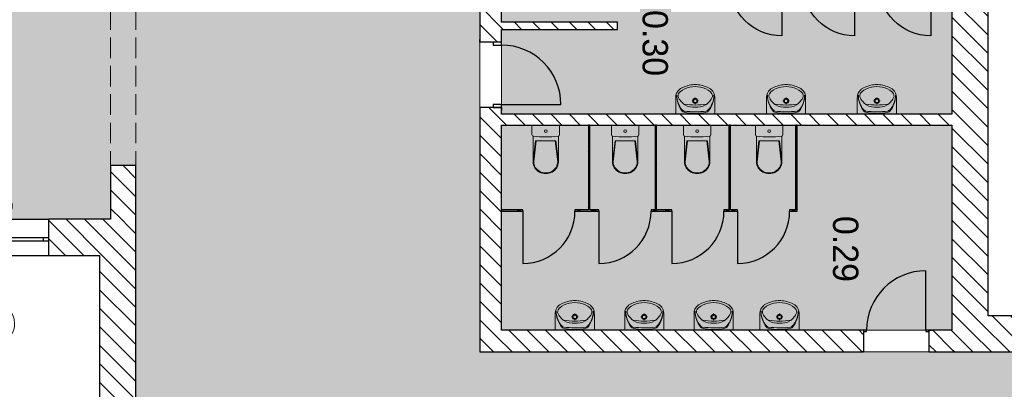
# Model space of a CAD drawing. Header units: millimetres. Extents: x -40063 to 512011, y 350190 to 687060.
# Tile 238 of 256: x 274189 to 287785, y 418302 to 423400. Entities that reach past the tile are written whole.
import ezdxf
from ezdxf.enums import TextEntityAlignment as Align

# ---------------------------------------------------------------- set-up
doc = ezdxf.new("R2010")
doc.units = ezdxf.units.MM
doc.linetypes.add('Krawędzie ukryte', pattern=[391.222223, 282.222223, -109])
doc.layers.get('0').update_dxf_attribs({"color": 8})
for name, color, linetype in [('2D - Ogólne', 8, 'Continuous'), ('Elementy Modelu - Strefy', 8, 'Continuous'), ('Konstrukcja - Ściany zew', 8, 'Continuous'), ('Wnętrze - Umeblowanie', 8, 'Continuous')]:
    doc.layers.add(name, color=color, linetype=linetype)
doc.styles.add('GENERATED_STYLE_1', font='arial.ttf')
doc.styles.add('GENERATED_STYLE_2', font='txt')
doc.styles.get("Standard").update_dxf_attribs({"font": 'arial.ttf'})
pattern_1 = [(45, (2007650.3, -1666877.53), (-127.279217, 127.279217), [])]

# ---------------------------------------------------------------- blocks, each defined once
blk = doc.blocks.new('holl_0.10_55', base_point=(4446686, -2054886))
at = {"layer": 'Elementy Modelu - Strefy', "linetype": 'Continuous', "lineweight": 0}
blk.add_hatch(color=255, dxfattribs=at).paths.add_polyline_path([(4437576, -2098842), (4437576, -2102972), (4442046, -2102972), (4442046, -2100532), (4446177, -2100532), (4446177, -2098842), (4441717, -2098842), (4441716, -2098492), (4442016, -2098492), (4442016, -2087072), (4441276, -2087072), (4441276, -2086722), (4446506, -2086722), (4446506, -2083842), (4446186, -2083842), (4446186, -2083692), (4446506, -2083692), (4446506, -2080092), (4446186, -2080092), (4446186, -2079942), (4446506, -2079942), (4446506, -2077592), (4446186, -2077592), (4446186, -2077442), (4446506, -2077442), (4446506, -2071342), (4446186, -2071342), (4446186, -2071192), (4446506, -2071192), (4446506, -2068832), (4446186, -2068832), (4446186, -2068682), (4446506, -2068682), (4446506, -2064772), (4446186, -2064772), (4446186, -2064622), (4446506, -2064622), (4446506, -2062272), (4446186, -2062272), (4446186, -2062122), (4446506, -2062122), (4446506, -2056022), (4446186, -2056022), (4446186, -2055872), (4446506, -2055872), (4446506, -2055732), (4447626, -2055732), (4447626, -2055912), (4452846, -2055912), (4452846, -2053222), (4446826, -2053222), (4446826, -2053522), (4446186, -2053522), (4446186, -2053372), (4446506, -2053372), (4446506, -2049772), (4446186, -2049772), (4445043, -2047922), (4443846, -2047922), (4443846, -2048537), (4443126, -2048537), (4443126, -2047028), (4420939, -2047028), (4420939, -2049937), (4429615, -2049937), (4431115, -2049937), (4443846, -2049937), (4443846, -2081972), (4437576, -2081972), (4437576, -2086722), (4438336, -2086722), (4438336, -2087072), (4437576, -2087072), (4437576, -2097232), (4433656, -2097232), (4433656, -2098492), (4437816, -2098492), (4437816, -2098842)])
at = {"linetype": 'Continuous', "lineweight": 0, "flags": 1}
for tag in ['ROOM_NAME', 'ROOM_NUMBER', 'ROOM_AREA', 'ROOM_PERIM', 'ROOM_WALLS_SURF', 'ROOM_DOORS_SURF', 'ROOM_WINDS_SURF', 'ROOM_BASELEV', 'ROOM_HEIGHT', 'ROOM_NET_AREA', 'ROOM_REDUCED_AREA', 'ROOM_CALC_AREA', 'ROOM_VOLUME']:
    blk.add_attdef(tag, text='', height=200, dxfattribs=at).set_placement((4446686, -2054943), align=Align.BOTTOM_LEFT)
blk = doc.blocks.new('toaleta dziewczęca_0.29_73', base_point=(4442476, -2076921))
at = {"layer": 'Elementy Modelu - Strefy', "linetype": 'Continuous', "lineweight": 0}
blk.add_hatch(color=255, dxfattribs=at).paths.add_polyline_path([(4443546, -2075453), (4440716, -2075453), (4440716, -2081672), (4443546, -2081672)])
at = {"linetype": 'Continuous', "lineweight": 0, "flags": 1}
for tag in ['ROOM_NAME', 'ROOM_NUMBER', 'ROOM_AREA', 'ROOM_PERIM', 'ROOM_WALLS_SURF', 'ROOM_DOORS_SURF', 'ROOM_WINDS_SURF', 'ROOM_BASELEV', 'ROOM_HEIGHT', 'ROOM_NET_AREA', 'ROOM_REDUCED_AREA', 'ROOM_CALC_AREA', 'ROOM_VOLUME']:
    blk.add_attdef(tag, text='', height=200, dxfattribs=at).set_placement((4442476, -2076978), align=Align.BOTTOM_LEFT)
at = {"layer": 'Elementy Modelu - Strefy', "color": 5, "lineweight": 13, "insert": (4441970, -2076746), "char_height": 350, "attachment_point": 1, "style": 'GENERATED_STYLE_2'}
blk.add_mtext('{0.29}', dxfattribs=at)
blk = doc.blocks.new('toaleta chłopięca_0.30_74', base_point=(4439649, -2079550))
at = {"layer": 'Elementy Modelu - Strefy', "linetype": 'Continuous', "lineweight": 0}
blk.add_hatch(color=255, dxfattribs=at).paths.add_polyline_path([(4440566, -2075453), (4437576, -2075453), (4437576, -2081672), (4439296, -2081672), (4439296, -2080072), (4439396, -2080072), (4439396, -2081672), (4440566, -2081672)])
at = {"linetype": 'Continuous', "lineweight": 0, "flags": 1}
for tag in ['ROOM_NAME', 'ROOM_NUMBER', 'ROOM_AREA', 'ROOM_PERIM', 'ROOM_WALLS_SURF', 'ROOM_DOORS_SURF', 'ROOM_WINDS_SURF', 'ROOM_BASELEV', 'ROOM_HEIGHT', 'ROOM_NET_AREA', 'ROOM_REDUCED_AREA', 'ROOM_CALC_AREA', 'ROOM_VOLUME']:
    blk.add_attdef(tag, text='', height=200, dxfattribs=at).set_placement((4439649, -2079607), align=Align.BOTTOM_LEFT)
at = {"layer": 'Elementy Modelu - Strefy', "color": 5, "lineweight": 13, "insert": (4439130, -2079375), "char_height": 350, "attachment_point": 1, "style": 'GENERATED_STYLE_2'}
blk.add_mtext('{0.30}', dxfattribs=at)
blk = doc.blocks.new('Symbol Umywalka 16')
at = {"layer": 'Wnętrze - Umeblowanie', "color": 252, "linetype": 'Continuous', "lineweight": 5}
for p, q in [((0, 410), (540, 410)), ((0, 410), (0, 182)), ((355, 410), (185, 410)), ((540, 410), (540, 182)), ((270, 272), (270, 243)), ((253, 227), (224, 227)), ((270, 210), (270, 181)), ((315, 227), (287, 227))]:
    blk.add_line(p, q, dxfattribs=at)
for radius in [35, 25]:
    blk.add_circle((270, 227), radius, dxfattribs=at)
for centre, radius, start, end in [((353, 152), 340, 140.6648, 180.9072), ((319, 150), 305, 138.5245, 180.6767), ((257, 79), 241, 122.8442, 158.4481), ((124, 322), 45, 97.8304, 138.5245), ((126, 339), 45, 102.694, 140.6648), ((264, -277), 676, 89.4897, 102.694), ((275, -776), 1154, 90.245, 97.8304), ((270, -701), 985, 81.1796, 98.8266), ((251, 75), 241, 85.394, 121.0561), ((275, -277), 676, 77.2285, 90.4328), ((264, -776), 1154, 82.0921, 89.6775), ((289, 75), 241, 58.9439, 94.606), ((283, 79), 241, 21.5519, 57.1558), ((416, 322), 45, 41.398, 82.0921), ((415, 338), 45, 39.2578, 77.2285), ((186, 152), 340, 359.0153, 39.2578), ((221, 150), 305, 359.2458, 41.398), ((137, 176), 137, 177.5448, 231.2546), ((114, 162), 80.9, 176.0694, 229.1984), ((426, 162), 80.9, 310.8016, 3.9306), ((403, 176), 137, 308.7454, 2.4552), ((184, 235), 213, 231.3152, 242.8429), ((247, 327), 293, 230.7149, 260.0022), ((284, 444), 444, 243.7403, 265.7948), ((270, 347), 317, 256.4334, 283.5666), ((270, 270), 270, 265.9876, 274.0124), ((256, 444), 444, 274.2052, 296.2597), ((293, 327), 293, 279.9978, 309.2851), ((356, 235), 213, 297.1571, 308.6848)]:
    blk.add_arc(centre, radius, start, end, dxfattribs=at)
blk = doc.blocks.new('Symbol WC 2 16')
at = {"layer": 'Wnętrze - Umeblowanie', "color": 7, "linetype": 'Continuous', "lineweight": 5}
for p, q in [((0, 0), (0, 380)), ((0, 380), (132, 380)), ((154, 365), (507, 365)), ((506, 365), (216, 331)), ((506, 356), (216, 322)), ((216, 190), (216, 331)), ((216, 190), (216, 49)), ((154, 15), (507, 15)), ((506, 24), (216, 58)), ((506, 15), (216, 49)), ((0, 0), (132, 0))]:
    blk.add_line(p, q, dxfattribs=at)
for centre, major_axis, ratio, start_param, end_param in [((132, 358), (22.3, 0), 0.989247, 0.100415, 1.570796), ((-1480, 190), (1643, 0), 0.989247, 6.178217, 6.388032), ((506, 190), (0, -166), 0.93174, 0, 3.141593), ((507, 190), (0, -175), 0.933096, 0, 3.141593), ((132, 22), (22.3, 0), 0.989247, 4.712389, 6.173785)]:
    blk.add_ellipse(centre, major_axis=major_axis, ratio=ratio, start_param=start_param, end_param=end_param, dxfattribs=at)
blk.add_ellipse((84, 190), major_axis=(18.7, 0), ratio=0.989247, dxfattribs=at)
blk = doc.blocks.new('Okno 16_9')
at = {"layer": 'Konstrukcja - Ściany zew', "linetype": 'Continuous'}
for p, q in [((-775, 200), (775, 200)), ((-700, 0), (-775, 0)), ((-775, 0), (-775, -50)), ((-700, -50), (-700, 0)), ((700, 0), (-700, 0)), ((775, 0), (700, 0)), ((700, 0), (700, -50)), ((775, 0), (775, -50)), ((-775, -50), (-700, -50)), ((-700, -50), (700, -50)), ((700, -50), (775, -50)), ((-775, -300), (775, -300))]:
    blk.add_line(p, q, dxfattribs=at)
blk = doc.blocks.new('Znacznik O 16_56')
at = {"layer": 'Konstrukcja - Ściany zew', "linetype": 'Continuous'}
blk.add_line((0, -1140), (0, 268), dxfattribs=at)
at = {"layer": 'Konstrukcja - Ściany zew', "color": 251, "linetype": 'Continuous', "lineweight": 13}
for start, end in [(0, 180), (180, 0)]:
    blk.add_arc((0, -1440), 300, start, end, dxfattribs=at)
at = {"layer": 'Konstrukcja - Ściany zew', "char_height": 130, "attachment_point": 7, "style": 'GENERATED_STYLE_1'}
for s, insert in [('{hp 100}', (-272, 75)), ('{O}', (-70, -1507))]:
    blk.add_mtext(s, dxfattribs=dict(at, insert=insert))
at = {"layer": 'Konstrukcja - Ściany zew', "char_height": 130, "attachment_point": 7, "rotation": 270, "style": 'GENERATED_STYLE_1'}
for s, insert in [('{140}', (-197, -661)), ('{155}', (63, -661))]:
    blk.add_mtext(s, dxfattribs=dict(at, insert=insert))
blk = doc.blocks.new('Znacznik O 16_57')
at = {"layer": 'Konstrukcja - Ściany zew', "linetype": 'Continuous'}
blk.add_line((0, -1140), (0, 268), dxfattribs=at)
at = {"layer": 'Konstrukcja - Ściany zew', "color": 251, "linetype": 'Continuous', "lineweight": 13}
for start, end in [(0, 180), (180, 0)]:
    blk.add_arc((0, -1440), 300, start, end, dxfattribs=at)
at = {"layer": 'Konstrukcja - Ściany zew', "char_height": 130, "attachment_point": 7, "style": 'GENERATED_STYLE_1'}
for s, insert in [('{hp 100}', (-272, 75)), ('{O}', (-70, -1507))]:
    blk.add_mtext(s, dxfattribs=dict(at, insert=insert))
at = {"layer": 'Konstrukcja - Ściany zew', "char_height": 130, "attachment_point": 7, "rotation": 270, "style": 'GENERATED_STYLE_1'}
for s, insert in [('{140}', (-197, -661)), ('{155}', (63, -661))]:
    blk.add_mtext(s, dxfattribs=dict(at, insert=insert))
blk = doc.blocks.new('Znacznik O 16_58')
at = {"layer": 'Konstrukcja - Ściany zew', "linetype": 'Continuous'}
blk.add_line((0, -1140), (0, 268), dxfattribs=at)
at = {"layer": 'Konstrukcja - Ściany zew', "color": 251, "linetype": 'Continuous', "lineweight": 13}
for start, end in [(0, 180), (180, 0)]:
    blk.add_arc((0, -1440), 300, start, end, dxfattribs=at)
at = {"layer": 'Konstrukcja - Ściany zew', "char_height": 130, "attachment_point": 7, "style": 'GENERATED_STYLE_1'}
for s, insert in [('{hp 100}', (-272, 75)), ('{O}', (-70, -1507))]:
    blk.add_mtext(s, dxfattribs=dict(at, insert=insert))
at = {"layer": 'Konstrukcja - Ściany zew', "char_height": 130, "attachment_point": 7, "rotation": 270, "style": 'GENERATED_STYLE_1'}
for s, insert in [('{140}', (-197, -661)), ('{155}', (63, -661))]:
    blk.add_mtext(s, dxfattribs=dict(at, insert=insert))
blk = doc.blocks.new('Znacznik O 16_59')
at = {"layer": 'Konstrukcja - Ściany zew', "linetype": 'Continuous'}
blk.add_line((0, -1140), (0, 268), dxfattribs=at)
at = {"layer": 'Konstrukcja - Ściany zew', "color": 251, "linetype": 'Continuous', "lineweight": 13}
for start, end in [(0, 180), (180, 0)]:
    blk.add_arc((0, -1440), 300, start, end, dxfattribs=at)
at = {"layer": 'Konstrukcja - Ściany zew', "char_height": 130, "attachment_point": 7, "style": 'GENERATED_STYLE_1'}
for s, insert in [('{hp 100}', (-272, 75)), ('{O}', (-70, -1507))]:
    blk.add_mtext(s, dxfattribs=dict(at, insert=insert))
at = {"layer": 'Konstrukcja - Ściany zew', "char_height": 130, "attachment_point": 7, "rotation": 270, "style": 'GENERATED_STYLE_1'}
for s, insert in [('{140}', (-197, -661)), ('{155}', (63, -661))]:
    blk.add_mtext(s, dxfattribs=dict(at, insert=insert))
blk = doc.blocks.new('Ściana_134', base_point=(4442016, -2098842))
at = {"layer": 'Konstrukcja - Ściany zew', "linetype": 'Continuous'}
h = blk.add_hatch(dxfattribs=at)
h.set_pattern_fill('Bloczki_ceramiczne', color=256, style=0, pattern_type=2)
h.set_pattern_definition(pattern_1)
h.paths.add_polyline_path([(4442516, -2087222), (4442016, -2086722), (4442016, -2087922), (4442266, -2087922), (4442316, -2087922), (4442516, -2087922)])
h = blk.add_hatch(dxfattribs=at)
h.set_pattern_fill('Bloczki_ceramiczne', color=256, style=0, pattern_type=2)
h.set_pattern_definition(pattern_1)
h.paths.add_polyline_path([(4442016, -2090022), (4442266, -2090022), (4442316, -2090022), (4442516, -2090022), (4442516, -2089472), (4442316, -2089472), (4442266, -2089472), (4442016, -2089472)])
h = blk.add_hatch(dxfattribs=at)
h.set_pattern_fill('Bloczki_ceramiczne', color=256, style=0, pattern_type=2)
h.set_pattern_definition(pattern_1)
h.paths.add_polyline_path([(4442016, -2094252), (4442266, -2094252), (4442316, -2094252), (4442516, -2094252), (4442516, -2091572), (4442316, -2091572), (4442266, -2091572), (4442016, -2091572)])
h = blk.add_hatch(dxfattribs=at)
h.set_pattern_fill('Bloczki_ceramiczne', color=256, style=0, pattern_type=2)
h.set_pattern_definition(pattern_1)
h.paths.add_polyline_path([(4442016, -2096382), (4442266, -2096382), (4442316, -2096382), (4442516, -2096382), (4442516, -2095802), (4442316, -2095802), (4442266, -2095802), (4442016, -2095802)])
h = blk.add_hatch(dxfattribs=at)
h.set_pattern_fill('Bloczki_ceramiczne', color=256, style=0, pattern_type=2)
h.set_pattern_definition(pattern_1)
h.paths.add_polyline_path([(4442016, -2098842), (4442516, -2098492), (4442516, -2097932), (4442316, -2097932), (4442266, -2097932), (4442016, -2097932)])
for p, q in [((4442266, -2087922), (4442016, -2087922)), ((4442316, -2087922), (4442266, -2087922)), ((4442516, -2087922), (4442316, -2087922)), ((4442266, -2089472), (4442016, -2089472)), ((4442316, -2089472), (4442266, -2089472)), ((4442516, -2089472), (4442316, -2089472)), ((4442266, -2090022), (4442016, -2090022)), ((4442316, -2090022), (4442266, -2090022)), ((4442516, -2090022), (4442316, -2090022)), ((4442266, -2091572), (4442016, -2091572)), ((4442316, -2091572), (4442266, -2091572)), ((4442516, -2091572), (4442316, -2091572)), ((4442266, -2094252), (4442016, -2094252)), ((4442316, -2094252), (4442266, -2094252)), ((4442516, -2094252), (4442316, -2094252)), ((4442266, -2095802), (4442016, -2095802)), ((4442316, -2095802), (4442266, -2095802)), ((4442516, -2095802), (4442316, -2095802)), ((4442266, -2096382), (4442016, -2096382)), ((4442316, -2096382), (4442266, -2096382)), ((4442516, -2096382), (4442316, -2096382)), ((4442266, -2097932), (4442016, -2097932)), ((4442316, -2097932), (4442266, -2097932)), ((4442516, -2097932), (4442316, -2097932))]:
    blk.add_line(p, q, dxfattribs=at)
at = {"layer": 'Konstrukcja - Ściany zew', "linetype": 'Continuous', "flags": 128}
for points in [[(4442016, -2087072), (4442016, -2087922)], [(4442516, -2087922), (4442516, -2087222)], [(4442016, -2089472), (4442016, -2090022)], [(4442516, -2090022), (4442516, -2089472)], [(4442016, -2091572), (4442016, -2094252)], [(4442516, -2094252), (4442516, -2091572)], [(4442016, -2095802), (4442016, -2096382)], [(4442516, -2096382), (4442516, -2095802)], [(4442016, -2097932), (4442016, -2098492)], [(4442516, -2098492), (4442516, -2097932)]]:
    blk.add_lwpolyline(points, dxfattribs=at)
at = {"layer": 'Konstrukcja - Ściany zew', "linetype": 'Continuous', "xscale": -1, "zscale": 1000, "rotation": 270}
for p in [(4442316, -2088697), (4442316, -2090797), (4442316, -2095027), (4442316, -2097157)]:
    blk.add_blockref('Okno 16_9', p, dxfattribs=at)
at = {"layer": 'Konstrukcja - Ściany zew', "rotation": 90}
for name, p in [('Znacznik O 16_59', (4442016, -2088697)), ('Znacznik O 16_58', (4442016, -2090797)), ('Znacznik O 16_57', (4442016, -2095027)), ('Znacznik O 16_56', (4442016, -2097157))]:
    blk.add_blockref(name, p, dxfattribs=at)
blk = doc.blocks.new('Drzwi 16_15')
at = {"layer": 'Konstrukcja - Ściany zew', "linetype": 'Continuous'}
for p, q in [((410, 0), (410, 820)), ((-450, 0), (-487, 0)), ((-410, 0), (-450, 0)), ((-450, 0), (-450, -115)), ((-450, 0), (-450, -115)), ((-410, -115), (-410, 0)), ((450, 0), (410, 0)), ((410, 0), (410, -115)), ((450, -115), (450, 0)), ((450, 0), (450, -115)), ((450, 0), (487, 0)), ((-450, -115), (-410, -115)), ((-450, -115), (-450, -300)), ((410, -115), (450, -115)), ((450, -115), (450, -300)), ((-450, -300), (-487, -300)), ((450, -300), (487, -300))]:
    blk.add_line(p, q, dxfattribs=at)
blk.add_arc((410, 0), 820, 90, 180, dxfattribs=at)
blk = doc.blocks.new('Ściana_154', base_point=(4437136, -2081972))
at = {"layer": 'Konstrukcja - Ściany zew', "linetype": 'Continuous'}
h = blk.add_hatch(dxfattribs=at)
h.set_pattern_fill('Bloczki_ceramiczne', color=256, style=0, pattern_type=2)
h.set_pattern_definition(pattern_1)
h.paths.add_polyline_path([(4437576, -2081672), (4437576, -2081972), (4439573, -2081972), (4439573, -2081787), (4439573, -2081672)])
h = blk.add_hatch(dxfattribs=at)
h.set_pattern_fill('Bloczki_ceramiczne', color=256, style=0, pattern_type=2)
h.set_pattern_definition(pattern_1)
h.paths.add_polyline_path([(4440473, -2081672), (4440473, -2081787), (4440473, -2081972), (4443846, -2081972), (4443546, -2081672)])
for p, q in [((4439573, -2081672), (4439536, -2081672)), ((4439573, -2081672), (4439573, -2081787)), ((4439573, -2081787), (4439573, -2081972)), ((4440473, -2081672), (4440510, -2081672)), ((4440473, -2081672), (4440473, -2081787)), ((4440473, -2081787), (4440473, -2081972)), ((4439573, -2081972), (4439536, -2081972)), ((4440473, -2081972), (4440510, -2081972))]:
    blk.add_line(p, q, dxfattribs=at)
at = {"layer": 'Konstrukcja - Ściany zew', "linetype": 'Continuous', "flags": 128}
for points in [[(4439296, -2081672), (4437576, -2081672)], [(4439573, -2081672), (4439396, -2081672)], [(4440566, -2081672), (4440473, -2081672)], [(4443546, -2081672), (4440716, -2081672)], [(4437576, -2081972), (4439573, -2081972)], [(4440473, -2081972), (4443846, -2081972)]]:
    blk.add_lwpolyline(points, dxfattribs=at)
at = {"layer": 'Konstrukcja - Ściany zew', "linetype": 'Continuous', "zscale": 1000}
blk.add_blockref('Drzwi 16_15', (4440023, -2081672), dxfattribs=at)
blk = doc.blocks.new('Ściana_155', base_point=(4441276, -2087072))
at = {"layer": 'Konstrukcja - Ściany zew', "linetype": 'Continuous'}
h = blk.add_hatch(dxfattribs=at)
h.set_pattern_fill('Bloczki_ceramiczne', color=256, style=0, pattern_type=2)
h.set_pattern_definition(pattern_1)
h.paths.add_polyline_path([(4441276, -2087072), (4442016, -2087072), (4442016, -2086722), (4441276, -2086722)])
at = {"layer": 'Konstrukcja - Ściany zew', "linetype": 'Continuous', "flags": 128}
for points in [[(4442016, -2086722), (4441276, -2086722)], [(4441276, -2086722), (4441276, -2087072)], [(4441276, -2087072), (4442016, -2087072)]]:
    blk.add_lwpolyline(points, dxfattribs=at)
blk = doc.blocks.new('Drzwi z panelem bocznym 16')
at = {"layer": 'Konstrukcja - Ściany zew', "linetype": 'Continuous'}
for p, q in [((710, 0), (710, 860)), ((-750, 200), (-787, 200)), ((-750, 200), (-750, 0)), ((750, 200), (750, 0)), ((750, 200), (787, 200)), ((-710, 0), (-750, 0)), ((-750, 0), (-750, -115)), ((-750, 0), (-750, -115)), ((-190, 0), (-710, 0)), ((-710, 0), (-710, -115)), ((-710, -115), (-710, 0)), ((-190, -115), (-190, 0)), ((-150, 0), (-190, 0)), ((-190, 0), (-190, -115)), ((-150, -115), (-150, 0)), ((750, 0), (710, 0)), ((710, 0), (710, -115)), ((750, -115), (750, 0)), ((750, 0), (750, -115)), ((-750, -115), (-710, -115)), ((-750, -115), (-750, -300)), ((-710, -115), (-190, -115)), ((-190, -115), (-150, -115)), ((710, -115), (750, -115)), ((750, -115), (750, -300)), ((-750, -300), (-787, -300)), ((750, -300), (787, -300))]:
    blk.add_line(p, q, dxfattribs=at)
blk.add_arc((710, 0), 860, 90, 180, dxfattribs=at)
blk = doc.blocks.new('Ściana_159', base_point=(4442016, -2086722))
at = {"layer": 'Konstrukcja - Ściany zew', "linetype": 'Continuous'}
h = blk.add_hatch(dxfattribs=at)
h.set_pattern_fill('Bloczki_ceramiczne', color=256, style=0, pattern_type=2)
h.set_pattern_definition(pattern_1)
h.paths.add_polyline_path([(4442016, -2086722), (4442516, -2087222), (4444638, -2087222), (4444638, -2087022), (4444638, -2086907), (4444638, -2086722)])
h = blk.add_hatch(dxfattribs=at)
h.set_pattern_fill('Bloczki_ceramiczne', color=256, style=0, pattern_type=2)
h.set_pattern_definition(pattern_1)
h.paths.add_polyline_path([(4446138, -2086722), (4446138, -2086907), (4446138, -2087022), (4446138, -2087222), (4452846, -2087222), (4452846, -2086722)])
for p, q in [((4444638, -2086722), (4444601, -2086722)), ((4444638, -2086907), (4444638, -2086722)), ((4446138, -2086722), (4446175, -2086722)), ((4446138, -2086907), (4446138, -2086722)), ((4444638, -2087022), (4444638, -2086907)), ((4446138, -2087022), (4446138, -2086907)), ((4444638, -2087222), (4444638, -2087022)), ((4444638, -2087222), (4444638, -2087022)), ((4446138, -2087222), (4446138, -2087022)), ((4446138, -2087222), (4446138, -2087022)), ((4444638, -2087222), (4444601, -2087222)), ((4446138, -2087222), (4446175, -2087222))]:
    blk.add_line(p, q, dxfattribs=at)
at = {"layer": 'Konstrukcja - Ściany zew', "linetype": 'Continuous', "flags": 128}
for points in [[(4444638, -2086722), (4442016, -2086722)], [(4446506, -2086722), (4446138, -2086722)], [(4452846, -2086722), (4446826, -2086722)], [(4442516, -2087222), (4444638, -2087222)], [(4446138, -2087222), (4452846, -2087222)]]:
    blk.add_lwpolyline(points, dxfattribs=at)
at = {"layer": 'Konstrukcja - Ściany zew', "linetype": 'Continuous', "xscale": -1, "zscale": 1000, "rotation": 180}
blk.add_blockref('Drzwi z panelem bocznym 16', (4445388, -2087022), dxfattribs=at)
blk = doc.blocks.new('Drzwi 16_21')
at = {"layer": 'Konstrukcja - Ściany zew', "linetype": 'Continuous'}
for p, q in [((410, 0), (410, 820)), ((-450, 0), (-487, 0)), ((-410, 0), (-450, 0)), ((-450, 0), (-450, -20)), ((-450, 0), (-450, -20)), ((-410, -20), (-410, 0)), ((450, 0), (410, 0)), ((410, 0), (410, -20)), ((450, -20), (450, 0)), ((450, 0), (450, -20)), ((450, 0), (487, 0)), ((-450, -20), (-410, -20)), ((-450, -20), (-450, -300)), ((410, -20), (450, -20)), ((450, -20), (450, -300)), ((-450, -300), (-487, -300)), ((450, -300), (487, -300))]:
    blk.add_line(p, q, dxfattribs=at)
blk.add_arc((410, 0), 820, 90, 180, dxfattribs=at)
blk = doc.blocks.new('Ściana_168', base_point=(4443846, -2081972))
at = {"layer": 'Konstrukcja - Ściany zew', "linetype": 'Continuous'}
h = blk.add_hatch(dxfattribs=at)
h.set_pattern_fill('Bloczki_ceramiczne', color=256, style=0, pattern_type=2)
h.set_pattern_definition(pattern_1)
h.paths.add_polyline_path([(4443846, -2075453), (4443546, -2075453), (4443546, -2075772), (4443566, -2075772), (4443846, -2075772)])
h = blk.add_hatch(dxfattribs=at)
h.set_pattern_fill('Bloczki_ceramiczne', color=256, style=0, pattern_type=2)
h.set_pattern_definition(pattern_1)
h.paths.add_polyline_path([(4443566, -2076672), (4443546, -2076672), (4443546, -2081672), (4443846, -2081972), (4443846, -2076672)])
for p, q in [((4443546, -2075772), (4443546, -2075735)), ((4443546, -2075772), (4443566, -2075772)), ((4443566, -2075772), (4443846, -2075772)), ((4443846, -2075772), (4443846, -2075735)), ((4443546, -2076672), (4443546, -2076709)), ((4443546, -2076672), (4443566, -2076672)), ((4443566, -2076672), (4443846, -2076672)), ((4443846, -2076672), (4443846, -2076709))]:
    blk.add_line(p, q, dxfattribs=at)
at = {"layer": 'Konstrukcja - Ściany zew', "linetype": 'Continuous', "flags": 128}
for points in [[(4443546, -2075453), (4443546, -2075772)], [(4443846, -2075772), (4443846, -2075453)], [(4443546, -2076672), (4443546, -2081672)], [(4443846, -2081972), (4443846, -2076672)]]:
    blk.add_lwpolyline(points, dxfattribs=at)
at = {"layer": 'Konstrukcja - Ściany zew', "linetype": 'Continuous', "zscale": 1000, "rotation": 90}
blk.add_blockref('Drzwi 16_21', (4443546, -2076222), dxfattribs=at)
blk = doc.blocks.new('Ściana_172', base_point=(4437136, -2075453))
at = {"layer": 'Konstrukcja - Ściany zew', "linetype": 'Continuous'}
h = blk.add_hatch(dxfattribs=at)
h.set_pattern_fill('Bloczki_ceramiczne', color=256, style=0, pattern_type=2)
h.set_pattern_definition(pattern_1)
h.paths.add_polyline_path([(4437576, -2075453), (4443846, -2075453), (4443346, -2074953), (4437576, -2074953)])
at = {"layer": 'Konstrukcja - Ściany zew', "linetype": 'Continuous', "flags": 128}
for points in [[(4443346, -2074953), (4437576, -2074953)], [(4437576, -2075453), (4438746, -2075453)], [(4438766, -2075453), (4440566, -2075453)], [(4440716, -2075453), (4443546, -2075453)]]:
    blk.add_lwpolyline(points, dxfattribs=at)
blk = doc.blocks.new('Ściana_173', base_point=(4439296, -2081972))
at = {"layer": 'Konstrukcja - Ściany zew', "linetype": 'Continuous'}
h = blk.add_hatch(dxfattribs=at)
h.set_pattern_fill('Bloczki_ceramiczne', color=256, style=0, pattern_type=2)
h.set_pattern_definition(pattern_1)
h.paths.add_polyline_path([(4439396, -2081672), (4439396, -2080072), (4439296, -2080072), (4439296, -2081672)])
at = {"layer": 'Konstrukcja - Ściany zew', "linetype": 'Continuous', "flags": 128}
for points in [[(4439396, -2080072), (4439296, -2080072)], [(4439296, -2080072), (4439296, -2081672)], [(4439396, -2081672), (4439396, -2080072)]]:
    blk.add_lwpolyline(points, dxfattribs=at)
blk = doc.blocks.new('Ściana_174', base_point=(4440566, -2081972))
at = {"layer": 'Konstrukcja - Ściany zew', "linetype": 'Continuous'}
h = blk.add_hatch(dxfattribs=at)
h.set_pattern_fill('Bloczki_ceramiczne', color=256, style=0, pattern_type=2)
h.set_pattern_definition(pattern_1)
h.paths.add_polyline_path([(4440716, -2081672), (4440716, -2075453), (4440566, -2075453), (4440566, -2081672)])
at = {"layer": 'Konstrukcja - Ściany zew', "linetype": 'Continuous', "flags": 128}
for points in [[(4440566, -2075453), (4440566, -2081672)], [(4440716, -2081672), (4440716, -2075453)]]:
    blk.add_lwpolyline(points, dxfattribs=at)
blk = doc.blocks.new('Drzwi 16_24')
at = {"layer": 'Konstrukcja - Ściany zew', "linetype": 'Continuous'}
for p, q in [((360, 0), (360, 720)), ((-400, 0), (-437, 0)), ((-360, 0), (-400, 0)), ((-400, 0), (-400, -20)), ((-400, 0), (-400, -20)), ((-360, -20), (-360, 0)), ((400, 0), (360, 0)), ((360, 0), (360, -20)), ((400, -20), (400, 0)), ((400, 0), (400, -20)), ((400, 0), (437, 0)), ((-400, -20), (-437, -20)), ((-400, -20), (-360, -20)), ((360, -20), (400, -20)), ((400, -20), (437, -20))]:
    blk.add_line(p, q, dxfattribs=at)
blk.add_arc((360, 0), 720, 90, 180, dxfattribs=at)
blk = doc.blocks.new('Ściana_176', base_point=(4438746, -2078713))
at = {"layer": 'Konstrukcja - Ściany zew', "linetype": 'Continuous'}
h = blk.add_hatch(dxfattribs=at)
h.set_pattern_fill('Bloczki_ceramiczne', color=256, style=0, pattern_type=2)
h.set_pattern_definition(pattern_1)
h.paths.add_polyline_path([(4438766, -2075453), (4438746, -2075453), (4438746, -2075707), (4438766, -2075707)])
h = blk.add_hatch(dxfattribs=at)
h.set_pattern_fill('Bloczki_ceramiczne', color=256, style=0, pattern_type=2)
h.set_pattern_definition(pattern_1)
h.paths.add_polyline_path([(4438766, -2076507), (4438746, -2076507), (4438746, -2076757), (4438766, -2076757)])
h = blk.add_hatch(dxfattribs=at)
h.set_pattern_fill('Bloczki_ceramiczne', color=256, style=0, pattern_type=2)
h.set_pattern_definition(pattern_1)
h.paths.add_polyline_path([(4438766, -2077557), (4438746, -2077557), (4438746, -2077764), (4438766, -2077764)])
h = blk.add_hatch(dxfattribs=at)
h.set_pattern_fill('Bloczki_ceramiczne', color=256, style=0, pattern_type=2)
h.set_pattern_definition(pattern_1)
h.paths.add_polyline_path([(4438746, -2078713), (4438766, -2078733), (4438766, -2078564), (4438746, -2078564)])
for p, q in [((4438746, -2075707), (4438746, -2075670)), ((4438766, -2075707), (4438766, -2075670)), ((4438766, -2075707), (4438746, -2075707)), ((4438746, -2076507), (4438746, -2076544)), ((4438766, -2076507), (4438746, -2076507)), ((4438766, -2076507), (4438766, -2076544)), ((4438746, -2076757), (4438746, -2076720)), ((4438766, -2076757), (4438746, -2076757)), ((4438766, -2076757), (4438766, -2076720)), ((4438746, -2077557), (4438746, -2077594)), ((4438766, -2077557), (4438746, -2077557)), ((4438766, -2077557), (4438766, -2077594)), ((4438746, -2077764), (4438746, -2077727)), ((4438766, -2077764), (4438746, -2077764)), ((4438766, -2077764), (4438766, -2077727)), ((4438746, -2078564), (4438746, -2078601)), ((4438766, -2078564), (4438746, -2078564)), ((4438766, -2078564), (4438766, -2078601))]:
    blk.add_line(p, q, dxfattribs=at)
at = {"layer": 'Konstrukcja - Ściany zew', "linetype": 'Continuous', "flags": 128}
for points in [[(4438746, -2075453), (4438746, -2075707)], [(4438766, -2075707), (4438766, -2075453)], [(4438746, -2076507), (4438746, -2076673)], [(4438766, -2076757), (4438766, -2076507)], [(4438746, -2076693), (4438746, -2076757)], [(4438746, -2077557), (4438746, -2077693)], [(4438766, -2077764), (4438766, -2077557)], [(4438746, -2077713), (4438746, -2077764)], [(4438746, -2078564), (4438746, -2078713)], [(4438766, -2078733), (4438766, -2078564)]]:
    blk.add_lwpolyline(points, dxfattribs=at)
at = {"layer": 'Konstrukcja - Ściany zew', "linetype": 'Continuous', "xscale": -1, "zscale": 1000, "rotation": 270}
for p in [(4438766, -2076107), (4438766, -2077157), (4438766, -2078164)]:
    blk.add_blockref('Drzwi 16_24', p, dxfattribs=at)
blk = doc.blocks.new('Ściana_179', base_point=(4443846, -2075453))
at = {"layer": 'Konstrukcja - Ściany zew', "linetype": 'Continuous'}
h = blk.add_hatch(dxfattribs=at)
h.set_pattern_fill('Bloczki_ceramiczne', color=256, style=0, pattern_type=2)
h.set_pattern_definition(pattern_1)
h.paths.add_polyline_path([(4443346, -2074953), (4443846, -2075453), (4443846, -2073753), (4443596, -2073753), (4443546, -2073753), (4443346, -2073753)])
at = {"layer": 'Konstrukcja - Ściany zew', "linetype": 'Continuous', "flags": 128}
for points in [[(4443346, -2073753), (4443346, -2074953)], [(4443846, -2075453), (4443846, -2073753)]]:
    blk.add_lwpolyline(points, dxfattribs=at)
blk = doc.blocks.new('Ściana_180', base_point=(4440716, -2080472))
at = {"layer": 'Konstrukcja - Ściany zew', "linetype": 'Continuous'}
h = blk.add_hatch(dxfattribs=at)
h.set_pattern_fill('Bloczki_ceramiczne', color=256, style=0, pattern_type=2)
h.set_pattern_definition(pattern_1)
h.paths.add_polyline_path([(4440716, -2080472), (4441886, -2080472), (4441886, -2080452), (4440716, -2080452)])
at = {"layer": 'Konstrukcja - Ściany zew', "linetype": 'Continuous', "flags": 128}
for points in [[(4441886, -2080452), (4440716, -2080452)], [(4440716, -2080452), (4440716, -2080472)], [(4440716, -2080472), (4441886, -2080472)]]:
    blk.add_lwpolyline(points, dxfattribs=at)
blk = doc.blocks.new('Drzwi 16_25')
at = {"layer": 'Konstrukcja - Ściany zew', "linetype": 'Continuous'}
for p, q in [((360, 0), (360, 720)), ((-400, 0), (-437, 0)), ((-360, 0), (-400, 0)), ((-400, 0), (-400, -20)), ((-400, 0), (-400, -20)), ((-360, -20), (-360, 0)), ((400, 0), (360, 0)), ((360, 0), (360, -20)), ((400, -20), (400, 0)), ((400, 0), (400, -20)), ((400, 0), (437, 0)), ((-400, -20), (-437, -20)), ((-400, -20), (-360, -20)), ((360, -20), (400, -20)), ((400, -20), (437, -20))]:
    blk.add_line(p, q, dxfattribs=at)
blk.add_arc((360, 0), 720, 90, 180, dxfattribs=at)
blk = doc.blocks.new('Ściana_181', base_point=(4441886, -2077612))
at = {"layer": 'Konstrukcja - Ściany zew', "linetype": 'Continuous'}
h = blk.add_hatch(dxfattribs=at)
h.set_pattern_fill('Bloczki_ceramiczne', color=256, style=0, pattern_type=2)
h.set_pattern_definition(pattern_1)
h.paths.add_polyline_path([(4441886, -2077612), (4441886, -2077654), (4441906, -2077654), (4441906, -2077592)])
h = blk.add_hatch(dxfattribs=at)
h.set_pattern_fill('Bloczki_ceramiczne', color=256, style=0, pattern_type=2)
h.set_pattern_definition(pattern_1)
h.paths.add_polyline_path([(4441886, -2078561), (4441906, -2078561), (4441906, -2078454), (4441886, -2078454)])
h = blk.add_hatch(dxfattribs=at)
h.set_pattern_fill('Bloczki_ceramiczne', color=256, style=0, pattern_type=2)
h.set_pattern_definition(pattern_1)
h.paths.add_polyline_path([(4441886, -2079568), (4441906, -2079568), (4441906, -2079361), (4441886, -2079361)])
h = blk.add_hatch(dxfattribs=at)
h.set_pattern_fill('Bloczki_ceramiczne', color=256, style=0, pattern_type=2)
h.set_pattern_definition(pattern_1)
h.paths.add_polyline_path([(4441886, -2080618), (4441906, -2080618), (4441906, -2080368), (4441886, -2080368)])
h = blk.add_hatch(dxfattribs=at)
h.set_pattern_fill('Bloczki_ceramiczne', color=256, style=0, pattern_type=2)
h.set_pattern_definition(pattern_1)
h.paths.add_polyline_path([(4441886, -2081672), (4441906, -2081672), (4441906, -2081418), (4441886, -2081418)])
for p, q in [((4441886, -2077654), (4441886, -2077617)), ((4441906, -2077654), (4441886, -2077654)), ((4441906, -2077654), (4441906, -2077617)), ((4441886, -2078454), (4441886, -2078491)), ((4441906, -2078454), (4441886, -2078454)), ((4441886, -2078561), (4441886, -2078524)), ((4441906, -2078454), (4441906, -2078491)), ((4441906, -2078561), (4441906, -2078524)), ((4441906, -2078561), (4441886, -2078561)), ((4441886, -2079361), (4441886, -2079398)), ((4441906, -2079361), (4441886, -2079361)), ((4441906, -2079361), (4441906, -2079398)), ((4441886, -2079568), (4441886, -2079531)), ((4441906, -2079568), (4441886, -2079568)), ((4441906, -2079568), (4441906, -2079531)), ((4441886, -2080368), (4441886, -2080405)), ((4441906, -2080368), (4441886, -2080368)), ((4441906, -2080368), (4441906, -2080405)), ((4441886, -2080618), (4441886, -2080581)), ((4441906, -2080618), (4441886, -2080618)), ((4441906, -2080618), (4441906, -2080581)), ((4441886, -2081418), (4441886, -2081455)), ((4441906, -2081418), (4441886, -2081418)), ((4441906, -2081418), (4441906, -2081455))]:
    blk.add_line(p, q, dxfattribs=at)
at = {"layer": 'Konstrukcja - Ściany zew', "linetype": 'Continuous', "flags": 128}
for points in [[(4441886, -2077612), (4441886, -2077654)], [(4441906, -2077654), (4441906, -2077592)], [(4441886, -2078454), (4441886, -2078512)], [(4441886, -2078532), (4441886, -2078561)], [(4441906, -2078561), (4441906, -2078454)], [(4441886, -2079361), (4441886, -2079532)], [(4441906, -2079568), (4441906, -2079361)], [(4441886, -2079552), (4441886, -2079568)], [(4441886, -2080368), (4441886, -2080452)], [(4441906, -2080618), (4441906, -2080368)], [(4441886, -2080472), (4441886, -2080618)], [(4441886, -2081418), (4441886, -2081672)], [(4441906, -2081672), (4441906, -2081418)], [(4441886, -2081672), (4441906, -2081672)]]:
    blk.add_lwpolyline(points, dxfattribs=at)
at = {"layer": 'Konstrukcja - Ściany zew', "linetype": 'Continuous', "zscale": 1000, "rotation": 270}
for p in [(4441906, -2078054), (4441906, -2078961), (4441906, -2079968), (4441906, -2081018)]:
    blk.add_blockref('Drzwi 16_25', p, dxfattribs=at)
blk = doc.blocks.new('Ściana_182', base_point=(4440716, -2079552))
at = {"layer": 'Konstrukcja - Ściany zew', "linetype": 'Continuous'}
h = blk.add_hatch(dxfattribs=at)
h.set_pattern_fill('Bloczki_ceramiczne', color=256, style=0, pattern_type=2)
h.set_pattern_definition(pattern_1)
h.paths.add_polyline_path([(4440716, -2079552), (4441886, -2079552), (4441886, -2079532), (4440716, -2079532)])
at = {"layer": 'Konstrukcja - Ściany zew', "linetype": 'Continuous', "flags": 128}
for points in [[(4441886, -2079532), (4440716, -2079532)], [(4440716, -2079532), (4440716, -2079552)], [(4440716, -2079552), (4441886, -2079552)]]:
    blk.add_lwpolyline(points, dxfattribs=at)
blk = doc.blocks.new('Ściana_183', base_point=(4440716, -2078532))
at = {"layer": 'Konstrukcja - Ściany zew', "linetype": 'Continuous'}
h = blk.add_hatch(dxfattribs=at)
h.set_pattern_fill('Bloczki_ceramiczne', color=256, style=0, pattern_type=2)
h.set_pattern_definition(pattern_1)
h.paths.add_polyline_path([(4440716, -2078532), (4441886, -2078532), (4441886, -2078512), (4440716, -2078512)])
at = {"layer": 'Konstrukcja - Ściany zew', "linetype": 'Continuous', "flags": 128}
for points in [[(4441886, -2078512), (4440716, -2078512)], [(4440716, -2078512), (4440716, -2078532)], [(4440716, -2078532), (4441886, -2078532)]]:
    blk.add_lwpolyline(points, dxfattribs=at)
blk = doc.blocks.new('Ściana_184', base_point=(4440716, -2077612))
at = {"layer": 'Konstrukcja - Ściany zew', "linetype": 'Continuous'}
h = blk.add_hatch(dxfattribs=at)
h.set_pattern_fill('Bloczki_ceramiczne', color=256, style=0, pattern_type=2)
h.set_pattern_definition(pattern_1)
h.paths.add_polyline_path([(4440716, -2077612), (4441886, -2077612), (4441906, -2077592), (4440716, -2077592)])
at = {"layer": 'Konstrukcja - Ściany zew', "linetype": 'Continuous', "flags": 128}
for points in [[(4441906, -2077592), (4440716, -2077592)], [(4440716, -2077592), (4440716, -2077612)], [(4440716, -2077612), (4441886, -2077612)]]:
    blk.add_lwpolyline(points, dxfattribs=at)

msp = doc.modelspace()

# ---------------------------------------------------------------- linework, layer by layer
at = {"layer": '2D - Ogólne', "color": 251, "linetype": 'Krawędzie ukryte', "lineweight": 13}
for p, q in [((275442.66241, 424327.06431), (275442.66241, 421387.06431)), ((275792.66241, 424327.06431), (275792.66241, 421387.06431))]:
    msp.add_line(p, q, dxfattribs=at)
at = {"layer": 'Elementy Modelu - Strefy', "color": 255, "linetype": 'Continuous', "lineweight": 0, "flags": 128}
for points in [[(312578.35932, 418817.06431), (280542.66241, 418817.06431), (280542.66241, 425087.06431), (275792.66241, 425087.06431), (275792.66241, 424327.06431), (275442.66241, 424327.06431), (275442.66241, 425087.06431), (265282.66241, 425087.06431)], [(264022.66241, 420647.06431), (275442.66241, 420647.06431), (275442.66241, 421387.06431), (275792.66241, 421387.06431), (275792.66241, 416157.06431)]]:
    msp.add_lwpolyline(points, dxfattribs=at)
for points in [[(287062.33118, 422097.06431), (287062.33118, 425087.06431), (280842.66241, 425087.06431), (280842.66241, 423367.06431), (282442.66241, 423367.06431), (282442.66241, 423267.06431), (280842.66241, 423267.06431), (280842.66241, 422097.06431)], [(287062.33118, 419117.06431), (287062.33118, 421947.06431), (280842.66241, 421947.06431), (280842.66241, 419117.06431)]]:
    msp.add_lwpolyline(points, close=True, dxfattribs=at)

# ---------------------------------------------------------------- block references
at = {"layer": 'Elementy Modelu - Strefy', "color": 12, "linetype": 'Continuous', "lineweight": 13, "rotation": 270}
msp.add_blockref('holl_0.10_55', (307628.86272, 415977.50862), dxfattribs=at)
at = {"layer": 'Elementy Modelu - Strefy', "color": 5, "linetype": 'Continuous', "lineweight": 13, "rotation": 270}
for name, p in [('toaleta chłopięca_0.30_74', (282964.94358, 423014.05244)), ('toaleta dziewczęca_0.29_73', (285594.53337, 420187.21623))]:
    msp.add_blockref(name, p, dxfattribs=at)
at = {"layer": 'Konstrukcja - Ściany zew', "rotation": 270}
for name, p in [('Ściana_154', (280542.66241, 425527.06431)), ('Ściana_172', (287062.33118, 425527.06431)), ('Ściana_176', (283802.33118, 423917.06431)), ('Ściana_173', (280542.66241, 423367.06431)), ('Ściana_174', (280542.66241, 422097.06431)), ('Ściana_180', (282042.66241, 421947.06431)), ('Ściana_182', (282962.66241, 421947.06431)), ('Ściana_183', (283982.66241, 421947.06431)), ('Ściana_184', (284902.66241, 421947.06431)), ('Ściana_155', (275442.66241, 421387.06431)), ('Ściana_134', (263672.66241, 420647.06431)), ('Ściana_181', (284902.66241, 420777.06431)), ('Ściana_159', (275792.66241, 420647.06431)), ('Ściana_179', (287062.33118, 418817.06431)), ('Ściana_168', (280542.66241, 418817.06431))]:
    msp.add_blockref(name, p, dxfattribs=at)
at = {"layer": 'Wnętrze - Umeblowanie', "color": 252, "linetype": 'Continuous', "lineweight": 5, "zscale": 1000, "rotation": 179.9999999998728}
for p in [(283787.52139, 422507.11031), (285041.41678, 422507.11031), (286295.31218, 422507.11031), (282123.93739, 419527.11031), (283082.78374, 419527.11031), (284041.63009, 419527.11031), (284951.19608, 419527.11031)]:
    msp.add_blockref('Symbol Umywalka 16', p, dxfattribs=at)
at = {"layer": 'Wnętrze - Umeblowanie', "color": 7, "linetype": 'Continuous', "lineweight": 5, "zscale": 1000, "rotation": 270}
for p in [(281262.66245, 421947.06431), (282360.30363, 421947.06431), (283353.70467, 421947.06431), (284348.22806, 421947.06431)]:
    msp.add_blockref('Symbol WC 2 16', p, dxfattribs=at)

doc.saveas('drawing.dxf')
